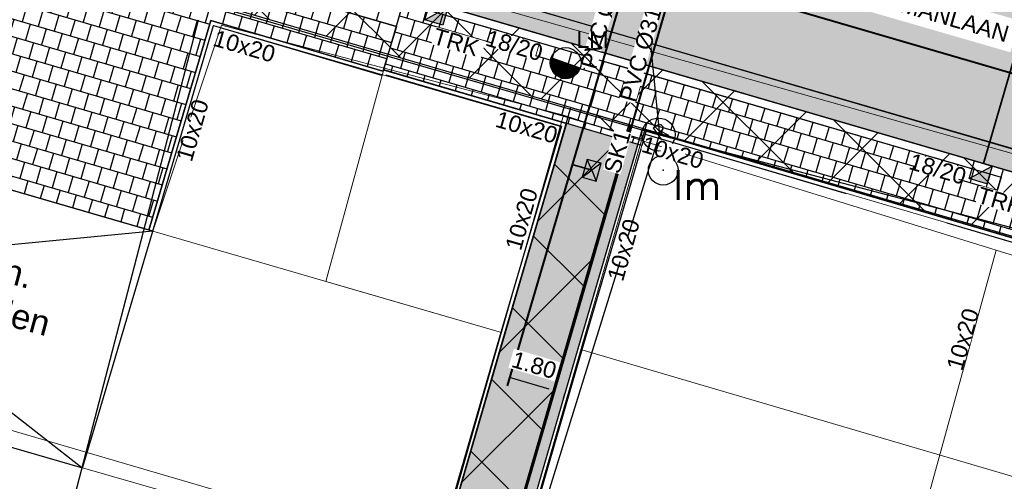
# Model space of a CAD drawing. Header units: metres. Extents: x 252743 to 254903, y 592696 to 593766.
# Tile 73 of 174: x 253822 to 253846, y 592931 to 592942. Entities that reach past the tile are written whole.
import ezdxf
from ezdxf.enums import TextEntityAlignment as Align
from ezdxf.lldxf.tags import DXFTag

# ---------------------------------------------------------------- set-up
doc = ezdxf.new("R2010")
doc.units = ezdxf.units.M
doc.set_wipeout_variables(frame=1)
for name, pattern in [('ACAD_ISO11W100', [33, 12, -3, 12, -3, 0, -3]), ('CENTER', [50.8, 31.75, -6.35, 6.35, -6.35]), ('DASHED', [19.05, 12.7, -6.35]), ('HIDDEN', [9.525, 6.35, -3.175]), ('IMPORT-KG-KADASTRAAL-SO _2_', [0]), ('IMPORT-KG-PERCEEL-SO _2_', [0])]:
    doc.linetypes.add(name, pattern=pattern)
for name, color, linetype, lineweight in [('132034000_dwg', 8, 'Continuous', 5), ('B-BH-GR-GROENVOORZIENING-G', 250, 'Continuous', 18), ('B-BH-KG-GRENS_KADASTRAAL-G', 250, 'IMPORT-KG-KADASTRAAL-SO _2_', 18), ('B-BH-KG-GRENS_PERCEEL-G', 250, 'IMPORT-KG-PERCEEL-SO _2_', 18), ('B-BH-VH-OPENVERHARDING-G', 250, 'Continuous', 18), ('N-RI-DWA-PVC', 12, 'CENTER', 40), ('N-RI-HWA-PVC', 150, 'ACAD_ISO11W100', 40), ('N-RI-HWA-PVC125 KOLKAANSLUITING', 140, 'HIDDEN', 35), ('N-woningen', 1, 'Continuous', 0)]:
    doc.layers.add(name, color=color, linetype=linetype, lineweight=lineweight)
doc.layers.add('ALGEMEEN HULP', color=6, linetype='Continuous', plot=False)
for name, color, linetype in [('ALGEMEEN TEKST 200', 7, 'Continuous'), ('B-IN-LICHTMAST', 7, 'Continuous'), ('B-RI-DWA-BETON', 8, 'Continuous'), ('B-RI-INSPECTIEPUT', 8, 'Continuous'), ('N-GR-ARC-GROENVOORZIENING-N', 82, 'Continuous'), ('N-GRONDOVERDRACHT-TEKST', 7, 'Continuous'), ('N-IN-TEKST 200', 7, 'Continuous'), ('N-KL-NUTSSTROOK', 10, 'Continuous'), ('N-RI-KOLK-STRAATKOLK', 7, 'Continuous'), ('N-RI-KOLK-TROTTOIRKOLK-TRK', 7, 'Continuous'), ('N-RI-TEKST 200', 7, 'Continuous'), ('N-WB-ARC-BETONTEGEL 30X30', 8, 'Continuous'), ('N-WB-ARC-SBS-KF-ROODBRUIN-PARKEREN', 24, 'Continuous'), ('N-WB-ARC-SBS-KF-ROODBRUIN-RIJBAAN', 24, 'Continuous'), ('N-WB-BAND OPSLUITBAND 10x20', 7, 'DASHED'), ('N-WB-BAND TEKST 200', 7, 'Continuous'), ('N-WB-BAND TROTTOIRBAND 18 20', 7, 'ACAD_ISO11W100'), ('N-WB-INRITBLOK 18 20', 2, 'Continuous'), ('N-WB-KANTVERHARDING', 2, 'Continuous'), ('N-WB-MAATVOERING-VERHARDINGEN', 7, 'Continuous')]:
    doc.layers.add(name, color=color, linetype=linetype)
doc.layers.add('B-WE-KG-GRENS_PERCEEL-G', color=7, linetype='KG-PERCEEL-SO', lineweight=18, true_color=0x00a6ff)
doc.layers.get('0').freeze()
doc.styles.add('B_STANDARD 200', font='txt.shx', dxfattribs={"height": 0.36})
doc.styles.add('N_STANDARD 200', font='arial.ttf', dxfattribs={"height": 0.4})
doc.styles.get("Standard").update_dxf_attribs({"font": 'simplex.shx'})
tags = doc.linetypes.add('KG-PERCEEL-SO', pattern='A,5.5,-2,["P",Standard,S=1.8,R=0,X=-0.5,Y=-0.9],-2,5.5,-2,[5,NLCS.SHX,S=0.75,R=0,X=0,Y=0],-2', length=19).pattern_tags.tags
tags[6] = DXFTag(74, 10)
doc.dimstyles.new('N_DIMENSION 200', dxfattribs={"dimtxt": 0.4, "dimasz": 0.4, "dimexe": 0.125, "dimexo": 0.125, "dimgap": 0.25, "dimtad": 1, "dimzin": 3, "dimdsep": 46, "dimtxsty": 'N_STANDARD 200', "dimcen": 0, "dimazin": 3, "dimtfac": 1, "dimtix": 1, "dimtmove": 2, "dimatfit": 3, "dimfxl": 0.125, "dimfxlon": 1, "dimtfill": 1, "dimtolj": 1, "dimtzin": 0, "dimarcsym": 0})
pattern_1 = [(73.72, (0, 0), (-0.13005114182, 0.037980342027), []), (163.72, (0, 0), (-0.187014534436, -0.15707198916), [0.1354836, -0.1354836])]

# ---------------------------------------------------------------- blocks, each defined once
blk = doc.blocks.new('*D551')
at = {"layer": 'Defpoints', "color": 0, "transparency": 16777216}
for p in [(253835.199, 592938.971), (253836.925, 592938.464), (253835.446, 592933.43)]:
    blk.add_point(p, dxfattribs=at)
at = {"layer": 'N-WB-MAATVOERING-VERHARDINGEN', "color": 0, "lineweight": -2, "transparency": 16777216}
for p, q in [((253833.723, 592933.95), (253833.684, 592933.818)), ((253834.103, 592933.825), (253835.062, 592933.543)), ((253835.449, 592933.442), (253835.411, 592933.31))]:
    blk.add_line(p, q, dxfattribs=at)
at = {"layer": 'N-WB-MAATVOERING-VERHARDINGEN', "color": 0, "transparency": 16777216}
for points in [[(253834.122, 592933.889), (253834.084, 592933.761), (253833.719, 592933.938)], [(253835.081, 592933.607), (253835.043, 592933.479), (253835.446, 592933.43)]]:
    blk.add_solid(points, dxfattribs=at)
at = {"layer": 'N-WB-MAATVOERING-VERHARDINGEN', "color": 0, "transparency": 16777216, "insert": (253834.71, 592934.12), "char_height": 0.4, "attachment_point": 5, "rotation": 343.62, "style": 'N_STANDARD 200', "bg_fill": 3, "box_fill_scale": 1.1, "bg_fill_color": 256, "bg_fill_true_color": 13158600, "bg_fill_transparency": 0}
blk.add_mtext('\\A1;1.80', dxfattribs=at)
blk = doc.blocks.new('B_LICHTMAST')
blk.add_circle((0, 0), 0.9)
blk.add_point((0, 0))
blk.add_text('lm', height=1.8).set_placement((0.6, 0), align=Align.TOP_LEFT)
blk = doc.blocks.new('STRAATKOLK STR3545')
h = blk.add_hatch(color=256)
h.dxf.hatch_style = 1
h.paths.add_polyline_path([(0, 0.35), (0.225, 0.175), (0.45, 0.35)])
h = blk.add_hatch(color=256)
h.dxf.hatch_style = 1
h.paths.add_polyline_path([(0.225, 0.175), (0, 0), (0.45, 0)])
for points in [[(0, 0.35), (0.225, 0.175), (0.45, 0.35)], [(0, 0.35), (0, 0), (0.45, 0), (0.45, 0.35)], [(0.225, 0.175), (0, 0), (0.45, 0)]]:
    blk.add_lwpolyline(points, close=True)
at = {"style": 'N_STANDARD 200'}
blk.add_attdef('STRAATKOLK', (0.297, -0.502), '', height=0.4, dxfattribs=at)
at = {"color": 7, "true_color": 0xffffff}
blk.add_wipeout([(0.316, -0.088), (1.358, -0.088), (1.358, -0.525), (0.316, -0.525)], dxfattribs=at)
blk = doc.blocks.new('TROTTOIRKOLK TRK2020')
h = blk.add_hatch(color=256)
h.dxf.hatch_style = 1
h.paths.add_polyline_path([(0, 0), (0.45, 0.45), (0.45, 0)])
for points in [[(0, 0.45), (0.45, 0.45), (0.45, 0), (0, 0)], [(0, 0), (0.45, 0.45), (0.45, 0)]]:
    blk.add_lwpolyline(points, close=True)
at = {"color": 7, "true_color": 0xffffff}
blk.add_wipeout([(0.316, -0.088), (1.558, -0.088), (1.558, -0.525), (0.316, -0.525)], dxfattribs=at)
at = {"style": 'N_STANDARD 200'}
blk.add_attdef('TROTTOIRKOLK', (0.316, -0.505), '', height=0.4, dxfattribs=at)
blk = doc.blocks.new('INSPECTIEPUT BESTAAND')
at = {"linetype": 'Continuous'}
blk.add_circle((0, 0), 0.4, dxfattribs=at)
at = {"ltscale": 0.4, "style": 'B_STANDARD 200'}
blk.add_text('R', height=0.35, rotation=34.1427, dxfattribs=at).set_placement((0.02, -0.164))
blk = doc.blocks.new('132034000_dwg_GWW-CAD Brk tekening 12A-1381409-Plot dakaanzicht')
at = {"layer": 'B-BH-KG-GRENS_KADASTRAAL-G', "color": 253, "linetype": 'Continuous', "lineweight": 9, "flags": 128}
for points in [[(253832294, 592929220), (253832490, 592929907), (253833916, 592934908), (253825467, 592937368), (253826943, 592942355), (253835343, 592939909), (253833916, 592934908)], [(253823991, 592932381), (253825467, 592937368), (253811036, 592941564), (253809347, 592935805), (253817647, 592933402)], [(253835822, 592934353), (253835861, 592934488), (253835822, 592934353), (253834158, 592928616)]]:
    blk.add_lwpolyline(points, dxfattribs=at)
for points in [[(253849354, 592936204), (253847818, 592930975), (253835861, 592934488), (253837398, 592939717)], [(253823879, 592932002), (253823991, 592932381)]]:
    blk.add_lwpolyline(points, close=True, dxfattribs=at)
at = {"layer": 'B-BH-KG-GRENS_PERCEEL-G', "color": 253, "linetype": 'Continuous', "lineweight": 9, "flags": 128}
for points in [[(253823879, 592932002), (253823991, 592932381), (253825467, 592937368), (253833916, 592934908), (253825467, 592937368), (253826943, 592942355), (253835343, 592939909), (253833916, 592934908)], [(253817647, 592933402), (253809347, 592935805), (253811036, 592941564), (253825467, 592937368), (253823991, 592932381), (253823879, 592932002)], [(253833916, 592934908), (253832490, 592929907), (253832294, 592929220)], [(253842637, 592926225), (253834158, 592928616), (253835822, 592934353), (253835861, 592934488), (253847818, 592930975)]]:
    blk.add_lwpolyline(points, dxfattribs=at)
blk.add_lwpolyline([(253837398, 592939717), (253849354, 592936204), (253847818, 592930975), (253835861, 592934488)], close=True, dxfattribs=at)
blk = doc.blocks.new('132034000_dwg_GWW-CAD Bgt tekening 12A-1381416-Plot dakaanzicht')
at = {"layer": 'B-BH-GR-GROENVOORZIENING-G', "color": 253, "lineweight": 9, "flags": 128}
for points in [[(253835421, 592940182), (253833916, 592934908), (253829660, 592936147), (253831076, 592941324)], [(253845907, 592936911), (253843425, 592927897), (253834656, 592930400), (253837310, 592939569)]]:
    blk.add_lwpolyline(points, close=True, dxfattribs=at)
at = {"layer": 'B-BH-VH-OPENVERHARDING-G', "color": 253, "lineweight": 9, "flags": 128}
blk.add_lwpolyline([(253838468, 592947762), (253851404, 592944109), (253857700, 592942307), (253869044, 592939061), (253867347, 592933297), (253806379, 592950549), (253807958, 592956117), (253825975, 592951152), (253828252, 592950646), (253833362, 592949203), (253834137, 592948984), (253837864, 592947932)], close=True, dxfattribs=at)
for points in [[(253860918, 592927087), (253859486, 592927547), (253856453, 592928438), (253853575, 592929284), (253850697, 592930129), (253847818, 592930975), (253849020, 592935948), (253845907, 592936911), (253837310, 592939569), (253835421, 592940182), (253831076, 592941324), (253827132, 592942360), (253825467, 592937368), (253822559, 592938214), (253819678, 592939052), (253816797, 592939889), (253813917, 592940727), (253811036, 592941564), (253812176, 592946679), (253807775, 592947912), (253805773, 592948387), (253806379, 592950549), (253867347, 592933297)], [(253832292, 592929220), (253833916, 592934908), (253835421, 592940182), (253837310, 592939569)], [(253837310, 592939569), (253834656, 592930400), (253834141, 592928621), (253821661, 592885499), (253816623, 592868092), (253814636, 592868487), (253819641, 592886094), (253820222, 592888140), (253820864, 592890512)], [(253842637, 592926225), (253834141, 592928621), (253834656, 592930400), (253843425, 592927897), (253845907, 592936911), (253849020, 592935948)]]:
    blk.add_lwpolyline(points, dxfattribs=at)
blk = doc.blocks.new('132034000_dwg-1357416-Plot dakaanzicht')
for name in ['132034000_dwg_GWW-CAD Brk tekening 12A-1381409-Plot dakaanzicht', '132034000_dwg_GWW-CAD Bgt tekening 12A-1381416-Plot dakaanzicht']:
    blk.add_blockref(name, (0, 0))
blk = doc.blocks.new('LICHTMAST-BLOCK')
h = blk.add_hatch()
h.set_pattern_fill('ANSI31', color=256, scale=0.005)
edge = h.paths.add_edge_path()
edge.add_line((0.351, -0.127), (-0.351, 0.127))
edge.add_arc((0, 0), 0.373, 160.1369, 245.7021)
edge.add_arc((0, 0), 0.373, 245.7021, 340.1369)
blk.add_lwpolyline([(0.351, -0.127), (-0.351, 0.127, 0.391721), (-0.154, -0.34, 0.43707)], format="xyb", close=True)
blk.add_circle((0, 0), 0.373)
at = {"layer": 'N-IN-TEKST 200', "style": 'N_STANDARD 200'}
blk.add_attdef('LICHTMAST', (0.262, 0.364), '', height=0.4, dxfattribs=at)

msp = doc.modelspace()

# ---------------------------------------------------------------- hatches: boundary and pattern name
at = {"layer": 'N-GR-ARC-GROENVOORZIENING-N'}
h = msp.add_hatch(dxfattribs=at)
h.set_pattern_fill('ANSI37', color=256, scale=0.15)
edge = h.paths.add_edge_path()
edge.add_line((253811.454, 593018.28), (253806.298, 592999.055))
edge.add_line((253806.298, 592999.055), (253789.974, 592938.13))
edge.add_line((253789.974, 592938.13), (253802.238, 592934.963))
edge.add_line((253802.238, 592934.963), (253806.671, 592950.115))
edge.add_line((253806.671, 592950.115), (253805.407, 592950.491))
edge.add_line((253805.407, 592950.491), (253807.258, 592956.697))
edge.add_line((253807.258, 592956.697), (253808.118, 592956.443))
edge.add_line((253808.118, 592956.443), (253808.207, 592956.736))
edge.add_line((253808.207, 592956.736), (253808.496, 592956.648))
edge.add_line((253808.496, 592956.648), (253809.663, 592960.623))
edge.add_arc((253810.161, 592960.519), 0.508, 69.7996, 168.2667, ccw=False)
edge.add_line((253810.336, 592960.996), (253822.269, 592957.542))
edge.add_line((253822.269, 592957.542), (253821.159, 592953.708))
edge.add_line((253821.159, 592953.708), (253826.493, 592952.158))
edge.add_line((253826.493, 592952.158), (253828.101, 592957.707))
edge.add_line((253828.101, 592957.707), (253804.112, 592964.62))
edge.add_line((253804.112, 592964.62), (253817.777, 593009.807))
edge.add_line((253817.777, 593009.807), (253841.361, 593003.034))
edge.add_line((253841.361, 593003.034), (253843.332, 593009.782))
edge.add_line((253843.332, 593009.782), (253811.454, 593018.28))
at = {"layer": 'N-WB-ARC-BETONTEGEL 30X30'}
h = msp.add_hatch(dxfattribs=at)
h.set_pattern_fill('AR-B88', color=256, scale=0.002, angle=163.7, style=0)
h.set_pattern_definition([(163.7, (253831.3707, 592942.3329), (-0.114063, -0.390065), []), (253.7, (253831.3707, 592942.33288), (0.0809695, -0.4470963), [0.4064, -0.4064])])
h.paths.add_polyline_path([(253808.656, 592949.593), (253813.301, 592948.236), (253813.133, 592947.661), (253831.371, 592942.333), (253831.041, 592941.246), (253826.875, 592942.479), (253825.371, 592937.396), (253811.036, 592941.564), (253812.62, 592946.664), (253808.084, 592947.99), (253808.389, 592949.044), (253808.484, 592949.016)])
h = msp.add_hatch(dxfattribs=at)
h.set_pattern_fill('AR-B88', color=256, scale=0.002, angle=163.7, style=0)
h.paths.add_polyline_path([(253845.854, 592938.102), (253861.212, 592933.616), (253861.381, 592934.192), (253862.772, 592933.785), (253861.398, 592929.082), (253860.846, 592927.368), (253860.787, 592927.167), (253858.964, 592927.7), (253847.913, 592930.943), (253849.47, 592936.274), (253837.426, 592939.813), (253837.319, 592939.449), (253831.063, 592941.277), (253831.539, 592942.909), (253846.023, 592938.678)])
h = msp.add_hatch(dxfattribs=at)
h.set_pattern_fill('AR-B88', color=256, scale=0.002, angle=73.7, style=0)
h.paths.add_polyline_path([(253835.496, 592939.985), (253837.223, 592939.477), (253835.765, 592934.516), (253834.063, 592928.647), (253832.361, 592922.778), (253830.662, 592916.918), (253828.964, 592911.059), (253827.265, 592905.2), (253825.567, 592899.342), (253823.952, 592893.771), (253822.748, 592889.617), (253821.564, 592885.532), (253821.035, 592883.703), (253819.306, 592884.203), (253819.834, 592886.028), (253822.209, 592894.223), (253822.293, 592894.511), (253822.91, 592896.641), (253823.73, 592899.471), (253825.185, 592904.488), (253825.537, 592905.702), (253827.18, 592911.372), (253828.861, 592917.17), (253830.557, 592923.019), (253832.335, 592929.15), (253833.994, 592934.872)])
at = {"layer": 'N-WB-ARC-SBS-KF-ROODBRUIN-RIJBAAN'}
h = msp.add_hatch(dxfattribs=at)
h.set_pattern_fill('AR-BRSTD', color=256, scale=0.002, angle=73.72)
h.set_pattern_definition(pattern_1)
edge = h.paths.add_edge_path()
edge.add_arc((253807.754, 592955.794), 0.501, 73.7384, 168.2158)
edge.add_line((253807.264, 592955.897), (253886.691, 592932.695))
edge.add_line((253886.691, 592932.695), (253886.843, 592933.213))
edge.add_line((253886.843, 592933.213), (253807.894, 592956.275))
h = msp.add_hatch(dxfattribs=at)
h.set_pattern_fill('AR-HBONE', color=256, scale=0.002, angle=163.72)
edge = h.paths.add_edge_path()
edge.add_line((253807.955, 592955.695), (253820.414, 592952.055))
edge.add_line((253820.414, 592952.055), (253833.68, 592948.18))
edge.add_line((253833.68, 592948.18), (253852.875, 592942.573))
edge.add_line((253852.875, 592942.573), (253867.182, 592938.386))
edge.add_line((253867.182, 592938.386), (253884.282, 592933.398))
edge.add_line((253884.282, 592933.398), (253886.691, 592932.695))
edge.add_line((253886.691, 592932.695), (253886.841, 592933.213))
edge.add_arc((253888.244, 592938.012), 5, 253.7016, 298.6713)
edge.add_line((253890.643, 592933.625), (253895.336, 592925.044))
edge.add_line((253895.336, 592925.044), (253867.91, 592933.055))
edge.add_line((253867.91, 592933.055), (253861.191, 592935.018))
edge.add_line((253861.191, 592935.018), (253846.826, 592939.214))
edge.add_line((253846.826, 592939.214), (253831.771, 592943.612))
edge.add_line((253831.771, 592943.612), (253813.523, 592948.943))
edge.add_line((253813.523, 592948.943), (253806.363, 592951.034))
edge.add_line((253806.363, 592951.034), (253805.884, 592951.174))
edge.add_line((253805.884, 592951.174), (253807.264, 592955.897))
edge.add_line((253807.264, 592955.897), (253807.955, 592955.695))
h = msp.add_hatch(dxfattribs=at)
h.set_pattern_fill('AR-BRSTD', color=256, scale=0.002, angle=73.72)
h.set_pattern_definition(pattern_1)
edge = h.paths.add_edge_path()
edge.add_arc((253806.354, 592950.998), 0.502, 159.4356, 253.5911, ccw=False)
edge.add_line((253805.884, 592951.174), (253895.335, 592925.045))
edge.add_line((253895.335, 592925.045), (253895.184, 592924.527))
edge.add_line((253895.184, 592924.527), (253806.212, 592950.516))

# ---------------------------------------------------------------- linework, layer by layer
at = {"layer": 'ALGEMEEN HULP'}
msp.add_line((253895.056, 592924.564), (253806.502, 592950.428), dxfattribs=at)
at = {"layer": 'B-RI-DWA-BETON'}
for p, q in [((253837.753, 592939.699), (253834.448, 592973.248)), ((253801.397, 592950.266), (253837.766, 592939.699)), ((253837.748, 592939.718), (253822.39, 592890.227)), ((253837.748, 592939.704), (253856.644, 592934.723))]:
    msp.add_line(p, q, dxfattribs=at)
at = {"layer": 'B-WE-KG-GRENS_PERCEEL-G', "ltscale": 0.5}
for points in [[(253825.467, 592937.368), (253826.943, 592942.355)], [(253826.943, 592942.355), (253835.343, 592939.909)], [(253833.916, 592934.908), (253835.343, 592939.909)], [(253835.861, 592934.488), (253837.398, 592939.717)], [(253849.354, 592936.204), (253837.398, 592939.717)], [(253825.467, 592937.368), (253823.991, 592932.381)], [(253825.467, 592937.368), (253833.916, 592934.908)], [(253832.49, 592929.907), (253833.916, 592934.908)], [(253835.822, 592934.353), (253835.861, 592934.488)], [(253847.818, 592930.975), (253835.861, 592934.488)], [(253834.158, 592928.616), (253835.822, 592934.353)], [(253823.991, 592932.381), (253823.769, 592931.63)], [(253823.769, 592931.63), (253832.282, 592929.179)]]:
    msp.add_lwpolyline(points, dxfattribs=at)
at = {"layer": 'N-GRONDOVERDRACHT-TEKST'}
for p, q in [((253811.036, 592941.565), (253823.748, 592931.639)), ((253825.467, 592937.368), (253809.348, 592935.807))]:
    msp.add_line(p, q, dxfattribs=at)
at = {"layer": 'N-RI-HWA-PVC'}
msp.add_line((253837.442, 592945.129), (253819.461, 592884.053), dxfattribs=at)
at = {"layer": 'N-RI-HWA-PVC125 KOLKAANSLUITING'}
for p, q in [((253845.593, 592939.011), (253846.599, 592942.456)), ((253836.103, 592938.845), (253835.633, 592938.983))]:
    msp.add_line(p, q, dxfattribs=at)
at = {"layer": 'N-WB-ARC-BETONTEGEL 30X30'}
msp.add_line((253826.565, 592942.487), (253822.29, 592926.021), dxfattribs=at)
for points in [[(253808.656, 592949.593), (253813.301, 592948.236), (253813.133, 592947.661), (253831.371, 592942.333), (253831.041, 592941.246), (253826.875, 592942.479), (253825.371, 592937.396), (253811.036, 592941.564), (253812.62, 592946.664), (253808.084, 592947.99), (253808.389, 592949.044), (253808.484, 592949.016)], [(253845.854, 592938.102), (253861.212, 592933.616), (253861.381, 592934.192), (253862.772, 592933.785), (253861.398, 592929.082), (253860.846, 592927.368), (253860.787, 592927.167), (253858.964, 592927.7), (253847.913, 592930.943), (253849.47, 592936.274), (253837.426, 592939.813), (253837.319, 592939.449), (253831.063, 592941.277), (253831.539, 592942.909), (253846.023, 592938.678)]]:
    msp.add_lwpolyline(points, close=True, dxfattribs=at)
msp.add_lwpolyline([(253825.537, 592905.702), (253827.18, 592911.372), (253828.861, 592917.17), (253830.557, 592923.019), (253832.335, 592929.15), (253833.994, 592934.872), (253835.496, 592939.985), (253837.223, 592939.477), (253835.765, 592934.516), (253834.063, 592928.647), (253832.361, 592922.778), (253830.662, 592916.918), (253828.964, 592911.059), (253827.265, 592905.2)], dxfattribs=at)
at = {"layer": 'N-WB-ARC-SBS-KF-ROODBRUIN-PARKEREN'}
for points in [[(253807.955, 592955.695), (253820.414, 592952.055), (253833.68, 592948.18), (253852.875, 592942.573), (253867.182, 592938.386), (253884.282, 592933.398), (253886.691, 592932.695), (253886.841, 592933.213, 0.198775), (253890.643, 592933.625), (253895.336, 592925.044), (253867.91, 592933.055), (253861.191, 592935.018), (253846.826, 592939.214), (253831.771, 592943.612), (253813.523, 592948.943), (253806.363, 592951.034), (253805.884, 592951.174), (253807.264, 592955.897)], [(253806.212, 592950.516, -0.435619), (253805.884, 592951.174), (253895.335, 592925.045), (253895.184, 592924.527)]]:
    msp.add_lwpolyline(points, format="xyb", close=True, dxfattribs=at)
at = {"layer": 'N-WB-BAND OPSLUITBAND 10x20'}
for p, q in [((253825.467, 592937.368), (253826.943, 592942.355)), ((253826.943, 592942.355), (253831.013, 592941.15))]:
    msp.add_line(p, q, dxfattribs=at)
at = {"layer": 'N-WB-BAND OPSLUITBAND 10x20', "ltscale": 0.4}
for p, q in [((253831.119, 592941.156), (253835.371, 592939.914)), ((253837.398, 592939.717), (253849.354, 592936.204))]:
    msp.add_line(p, q, dxfattribs=at)
for points in [[(253835.371, 592939.914), (253833.941, 592935.049), (253830.536, 592923.307), (253827.139, 592911.588), (253823.742, 592899.871), (253819.738, 592886.057)], [(253837.291, 592939.353), (253835.861, 592934.488), (253832.457, 592922.75), (253829.06, 592911.031), (253825.663, 592899.314), (253821.659, 592885.5)]]:
    msp.add_lwpolyline(points, dxfattribs=at)
at = {"layer": 'N-WB-BAND TROTTOIRBAND 18 20', "ltscale": 0.2}
msp.add_line((253831.539, 592942.909), (253846.023, 592938.678), dxfattribs=at)
at = {"layer": 'N-WB-INRITBLOK 18 20'}
for p, q in [((253831.371, 592942.333), (253824.652, 592944.296)), ((253830.891, 592942.473), (253831.115, 592943.241)), ((253845.854, 592938.102), (253846.079, 592938.87)), ((253854.973, 592935.438), (253845.854, 592938.102))]:
    msp.add_line(p, q, dxfattribs=at)
at = {"layer": 'N-WB-KANTVERHARDING'}
for p, q in [((253869.356, 592932.633), (253806.363, 592951.034)), ((253869.205, 592932.114), (253806.212, 592950.516)), ((253831.076, 592941.324), (253831.595, 592943.101)), ((253825.371, 592937.396), (253826.875, 592942.479)), ((253826.875, 592942.479), (253831.041, 592941.246)), ((253836.624, 592941.423), (253846.023, 592938.678)), ((253831.051, 592941.28), (253835.496, 592939.982)), ((253837.33, 592939.841), (253849.47, 592936.274))]:
    msp.add_line(p, q, dxfattribs=at)
msp.add_lwpolyline([(253825.467, 592937.368), (253811.036, 592941.564), (253809.347, 592935.805), (253823.769, 592931.63), (253823.991, 592932.381), (253825.467, 592937.368)], close=True, dxfattribs=at)
for points in [[(253835.496, 592939.982), (253834.037, 592935.021), (253830.632, 592923.279), (253827.235, 592911.56), (253823.838, 592899.843), (253819.834, 592886.029)], [(253837.33, 592939.841), (253835.765, 592934.516), (253832.361, 592922.778), (253828.964, 592911.059), (253825.567, 592899.342), (253821.563, 592885.528)]]:
    msp.add_lwpolyline(points, dxfattribs=at)
at = {"layer": 'N-woningen'}
msp.add_lwpolyline([(253835.861, 592934.488), (253835.822, 592934.353), (253834.158, 592928.616), (253843.309, 592926.036), (253846.124, 592925.209), (253847.818, 592930.975), (253835.861, 592934.488)], close=True, dxfattribs=at)

# ---------------------------------------------------------------- block references
at = {"layer": '132034000_dwg', "color": 253, "lineweight": 9, "xscale": 0.001, "yscale": 0.001, "zscale": 0.001}
msp.add_blockref('132034000_dwg-1357416-Plot dakaanzicht', (0, 0), dxfattribs=at)
at = {"layer": 'B-IN-LICHTMAST', "xscale": 0.4, "yscale": 0.4, "zscale": 0.4}
msp.add_blockref('B_LICHTMAST', (253837.836, 592938.846, -0.636), dxfattribs=at)
at = {"layer": 'B-RI-INSPECTIEPUT', "linetype": 'Continuous', "zscale": 2.5}
msp.add_blockref('INSPECTIEPUT BESTAAND', (253837.722, 592939.712), dxfattribs=at)

# ---------------------------------------------------------------- next in the draw order: texts
at = {"layer": 'ALGEMEEN TEKST 200', "insert": (253838.708, 592944.515), "char_height": 0.4, "width": 7.82507, "attachment_point": 1, "rotation": 343.8391, "style": 'N_STANDARD 200', "bg_fill": 3, "box_fill_scale": 1.5, "bg_fill_color": 256, "bg_fill_transparency": 0}
msp.add_mtext('WETHOUDER HUISMANLAAN', dxfattribs=at)
at = {"layer": 'N-GRONDOVERDRACHT-TEKST', "insert": (253814.026, 592938.853), "char_height": 0.6, "attachment_point": 1, "rotation": 344.9778, "style": 'N_STANDARD 200', "bg_fill": 3, "box_fill_scale": 1.5, "bg_fill_color": 256, "bg_fill_transparency": 0}
msp.add_mtext_dynamic_manual_height_columns('\\pxt5;Garageboxen vervallen. Invulling nader te bepalen', width=9.60131, gutter_width=2, heights=[0], dxfattribs=at)
at = {"layer": 'N-RI-TEKST 200', "insert": (253836.589, 592942.546), "char_height": 0.4, "width": 2.7, "attachment_point": 8, "rotation": 73.9001, "style": 'N_STANDARD 200', "bg_fill": 3, "box_fill_scale": 1, "bg_fill_color": 256, "bg_fill_transparency": 0}
msp.add_mtext('PVC Ø160', dxfattribs=at)

# ---------------------------------------------------------------- next in the draw order: hatches: boundary and pattern name
at = {"layer": 'N-KL-NUTSSTROOK'}
h = msp.add_hatch(dxfattribs=at)
h.set_pattern_fill('ANSI37', color=256, scale=0.5)
h.paths.add_polyline_path([(253808.228, 592949.927), (253862.924, 592933.949), (253862.504, 592932.509), (253807.806, 592948.484)])
h = msp.add_hatch(dxfattribs=at)
h.set_pattern_fill('ANSI37', color=256, scale=0.5)
h.set_pattern_definition([(45, (-6.9665, -65.9785), (-1.122532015, 1.122532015), []), (135, (-6.9665, -65.9785), (-1.122532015, -1.122532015), [])])
h.paths.add_polyline_path([(253835.598, 592940.367), (253837.038, 592939.946), (253821.736, 592887.236), (253820.294, 592887.651)])

# ---------------------------------------------------------------- next in the draw order: linework, layer by layer
at = {"layer": 'B-WE-KG-GRENS_PERCEEL-G', "ltscale": 0.5}
for points in [[(253811.036, 592941.564), (253825.467, 592937.368)], [(253823.769, 592931.63), (253809.347, 592935.805)]]:
    msp.add_lwpolyline(points, dxfattribs=at)
at = {"layer": 'N-KL-NUTSSTROOK'}
for points in [[(253808.228, 592949.927), (253862.924, 592933.949), (253862.504, 592932.509), (253807.806, 592948.484)], [(253835.598, 592940.367), (253837.038, 592939.946), (253821.736, 592887.236), (253820.294, 592887.651)]]:
    msp.add_lwpolyline(points, close=True, dxfattribs=at)
at = {"layer": 'N-woningen'}
msp.add_lwpolyline([(253832.282, 592929.179), (253823.769, 592931.63), (253809.347, 592935.805), (253809.193, 592935.28), (253806.264, 592936.137), (253805.257, 592932.033), (253804.868, 592930.578), (253824.856, 592924.809), (253824.805, 592924.637), (253830.495, 592922.996), (253832.282, 592929.179)], close=True, dxfattribs=at)
at = {"layer": 'N-woningen', "color": 6}
msp.add_lwpolyline([(253817.941, 592933.742), (253805.697, 592891.949), (253815.351, 592889.12), (253827.595, 592930.914)], close=True, dxfattribs=at)

# ---------------------------------------------------------------- next in the draw order: block references
at = {"layer": 'N-IN-TEKST 200'}
msp.add_blockref('LICHTMAST-BLOCK', (253835.472, 592941.447), dxfattribs=at).add_auto_attribs({'LICHTMAST': 'LM'})

# ---------------------------------------------------------------- next in the draw order: texts
at = {"layer": 'N-WB-BAND TEKST 200', "char_height": 0.4, "attachment_point": 8, "style": 'N_STANDARD 200', "bg_fill": 3, "box_fill_scale": 1, "bg_fill_color": 256, "bg_fill_transparency": 0}
for s, insert, width, rotation in [('10x20', (253827.631, 592941.657), 0.58497, 343.921), ('{\\C7;18/20}', (253834.172, 592941.676), 1.11436, 343.6615), ('10x20', (253826.626, 592939.758), 0.58497, 73.921), ('10x20', (253834.472, 592939.692), 0.58497, 343.921), ('10x20', (253838.01, 592939.08), 0.58497, 343.5808), ('{\\C7;18/20}', (253844.43, 592938.681), 1.11436, 343.6615), ('10x20', (253834.601, 592937.604), 0.58497, 73.921), ('10x20', (253837.073, 592936.857), 0.58497, 73.921), ('10x20', (253845.293, 592934.69), 0.58497, 73.921)]:
    msp.add_mtext(s, dxfattribs=dict(at, insert=insert, width=width, rotation=rotation))

# ---------------------------------------------------------------- next in the draw order: linework, layer by layer
at = {"layer": 'N-RI-DWA-PVC'}
for p, q in [((253838.131, 592943.584), (253821.038, 592884.817)), ((253838.319, 592943.529), (253894.296, 592927.167))]:
    msp.add_line(p, q, dxfattribs=at)

# ---------------------------------------------------------------- next in the draw order: block references
at = {"layer": 'N-RI-KOLK-STRAATKOLK', "rotation": 74.43813060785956}
msp.add_blockref('STRAATKOLK STR3545', (253836.211, 592938.581), dxfattribs=at).add_auto_attribs({'STRAATKOLK': 'SK1'})
at = {"layer": 'N-RI-KOLK-TROTTOIRKOLK-TRK', "rotation": 343.6080425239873}
for p in [(253832.062, 592942.494), (253845.25, 592938.642)]:
    msp.add_blockref('TROTTOIRKOLK TRK2020', p, dxfattribs=at).add_auto_attribs({'TROTTOIRKOLK': 'TRK'})

# ---------------------------------------------------------------- next in the draw order: texts
at = {"layer": 'N-RI-TEKST 200', "insert": (253837.539, 592941.749), "char_height": 0.4, "width": 2.7, "attachment_point": 8, "rotation": 74.0688, "style": 'N_STANDARD 200', "bg_fill": 3, "box_fill_scale": 1, "bg_fill_color": 256, "bg_fill_transparency": 0}
msp.add_mtext('PVC Ø315', dxfattribs=at)

# ---------------------------------------------------------------- next in the draw order: dimensions: what is measured, and where the dimension line sits
at = {"layer": 'N-WB-MAATVOERING-VERHARDINGEN'}
dim = msp.add_aligned_dim(p1=(253835.199, 592938.971), p2=(253836.925, 592938.464), distance=-5.247, dimstyle='N_DIMENSION 200', override={"dimfxl": 0.0125}, dxfattribs=at)
dim.commit()
dim.dimension.update_dxf_attribs({"geometry": '*D551', "text_midpoint": (253834.71, 592934.12)})

doc.saveas('drawing.dxf')
